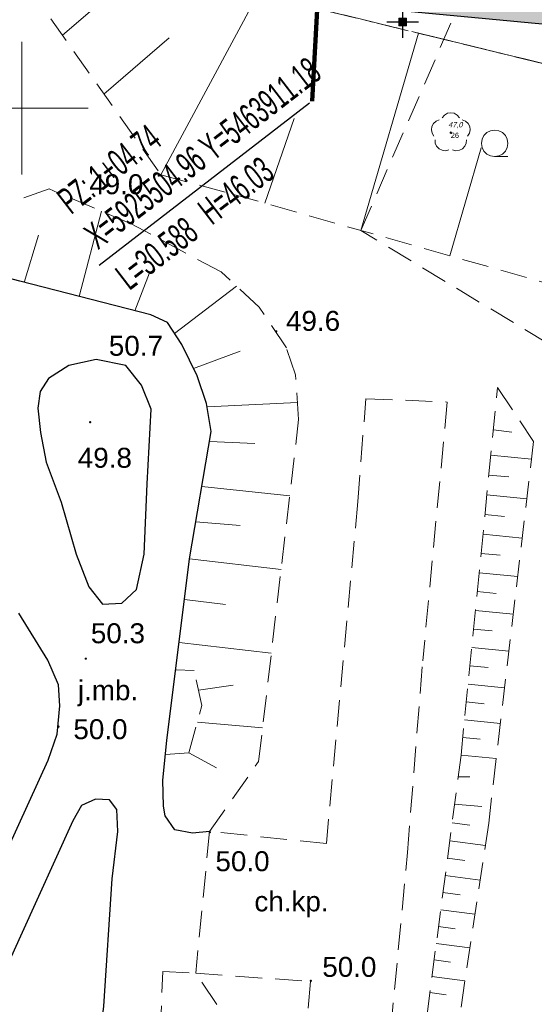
# Model space of a CAD drawing. Header units: metres. Extents: x 0 to 5465380, y 0 to 5925815.
# Tile 32 of 141: x 5463900 to 5463919, y 5925466 to 5925503. Entities that reach past the tile are written whole.
import ezdxf

# ---------------------------------------------------------------- set-up
doc = ezdxf.new("R2010")
doc.units = ezdxf.units.M
for name, pattern in [('PRZER1-1', [2, 1, -1]), ('PRZER2-1', [3, 2, -1]), ('PRZER3-1', [4, 3, -1])]:
    doc.linetypes.add(name, pattern=pattern)
for name, color, linetype, lineweight in [('! DB - Nawierzchnia zjazdów', 6, 'Continuous', 30), ('#DEMCAD_OPR.OŚW.ZEW_1_Nr_Pióra__3', 30, 'Continuous', 18), ('#DEMCAD_OPR.OŚW.ZEW_1_Nr_Pióra__5', 161, 'Continuous', 25), ('#DEMCAD_OPR.OŚW.ZEW_1_Nr_Pióra__6', 5, 'Continuous', 35), ('$DR - obrzeże 8x30', 34, 'Continuous', 30), ('$DR - wyp. chodnik', 44, 'Continuous', 5), ('$DR - zał. arch.', 7, 'Continuous', 13), ('$DR - zał. droga', 7, 'Continuous', 13), ('$DR - zał. mapa', 250, 'Continuous', 0)]:
    doc.layers.add(name, color=color, linetype=linetype, lineweight=lineweight)
for name, color, linetype in [('$DR - wymiary', 7, 'Continuous'), ('AecObjExplode_rys 1_Vport_D5A', 7, 'Continuous'), ('AecObjExplode_rys 3_Vport_DDD', 7, 'Continuous'), ('AecObjExplode_rys 4_Vport_E22', 7, 'Continuous'), ('C-DROGI-SYTUACJA-ETYKIETY', 7, 'Continuous'), ('Punkty', 7, 'Continuous'), ('Rzedne', 7, 'Continuous'), ('Teksty', 7, 'Continuous')]:
    doc.layers.add(name, color=color, linetype=linetype)
for name, color, linetype, lineweight, true_color in [('CC_Chodnik', 7, 'PRZER2-1', 18, 0x0a0909), ('CC_Drzewa', 7, 'Continuous', 18, 0x008000), ('CC_Inne', 7, 'Continuous', 18, 0x0a0909), ('CC_Krawężnik', 7, 'Continuous', 25, 0x0a0909), ('CC_Punkt wysokościowy', 7, 'Continuous', 18, 0x0a0909), ('CC_Skarpa', 7, 'PRZER2-1', 18, 0x0a0909), ('EGBK02', 7, 'PRZER3-1', 18, 0x008000), ('EGBU01', 7, 'PRZER1-1', 18, 0x008000), ('GSSLZD', 7, 'Continuous', 18, 0x0a0909)]:
    doc.layers.add(name, color=color, linetype=linetype, lineweight=lineweight, true_color=true_color)
doc.styles.add('Arial', font='arial.ttf')
doc.styles.add('ARIAL 2', font='ARIALN.TTF')
doc.styles.add('simplex', font='ARIALN.TTF', dxfattribs={"width": 0.7})
doc.styles.get("Standard").update_dxf_attribs({"font": 'arial.ttf'})
doc.dimstyles.new('LINIOWY', dxfattribs={"dimtxt": 0.7, "dimasz": 0.3, "dimexe": 0.3, "dimexo": 0, "dimgap": 0.2, "dimtad": 1, "dimzin": 9, "dimdsep": 46, "dimtxsty": 'ARIAL 2', "dimblk": 'OBLIQUE', "dimcen": 0, "dimdle": 0.2, "dimclrd": 7, "dimclre": 7, "dimclrt": 1, "dimadec": 0, "dimazin": 0, "dimtfac": 1, "dimtofl": 0, "dimtmove": 1, "dimatfit": 3, "dimldrblk": 'OBLIQUE', "dimfxl": 0.3, "dimfxlon": 1, "dimtolj": 1, "dimtzin": 1, "dimarcsym": 0})

# ---------------------------------------------------------------- blocks, each defined once
blk = doc.blocks.new('SPDLP')
blk.add_hatch(color=0).paths.add_polyline_path([(-0.09, 0), (-0.085595, -0.027812), (-0.072812, -0.052901), (-0.052901, -0.072812), (-0.027812, -0.085595), (0, -0.09), (0.027812, -0.085595), (0.052901, -0.072812), (0.072812, -0.052901), (0.085595, -0.027812), (0.09, 0), (0.085595, 0.027812), (0.072812, 0.052901), (0.052901, 0.072812), (0.027812, 0.085595), (0, 0.09), (-0.027812, 0.085595), (-0.052901, 0.072812), (-0.072812, 0.052901), (-0.085595, 0.027812)])
at = {"color": 0}
for points in [[(-1.292703, 0.137547), (-1.355024, 0.389802), (-1.327532, 0.648184), (-1.213525, 0.881678), (-1.026689, 1.062258), (-0.78945, 1.168249), (-0.530282, 1.186929)], [(-0.268652, 1.271938), (-0.048001, 1.40916), (0.20623, 1.462858), (0.463525, 1.426585), (0.693003, 1.304695), (0.867117, 1.11182), (0.964971, 0.871109)], [(1.126667, 0.648554), (1.325358, 0.481106), (1.454989, 0.255912), (1.5, 0), (1.454989, -0.255912), (1.325358, -0.481106), (1.126667, -0.648554)], [(-0.530282, -1.186929), (-0.78945, -1.168249), (-1.026689, -1.062258), (-1.213525, -0.881678), (-1.327532, -0.648184), (-1.355024, -0.389802), (-1.292703, -0.137547)], [(0.964971, -0.871109), (0.867117, -1.11182), (0.693003, -1.304695), (0.463525, -1.426585), (0.20623, -1.462858), (-0.048001, -1.40916), (-0.268652, -1.271938)]]:
    blk.add_lwpolyline(points, dxfattribs=at)
blk = doc.blocks.new('GSSLZD1')
at = {"color": 0}
blk.add_lwpolyline([(0.5, 0), (0.475528, -0.154508), (0.404508, -0.293893), (0.293893, -0.404508), (0.154508, -0.475528), (0, -0.5), (-0.154508, -0.475528), (-0.293893, -0.404508), (-0.404508, -0.293893), (-0.475528, -0.154508), (-0.5, 0), (-0.475528, 0.154508), (-0.404508, 0.293893), (-0.293893, 0.404508), (-0.154508, 0.475528), (0, 0.5), (0.154508, 0.475528), (0.293893, 0.404508), (0.404508, 0.293893), (0.475528, 0.154508)], close=True, dxfattribs=at)
blk.add_lwpolyline([(-0.5, 0), (-0.5, -0.5)], dxfattribs=at)
blk = doc.blocks.new('GK.6640.1913.2022 szara')
at = {"layer": 'CC_Punkt wysokościowy'}
for points in [[(5463905.202, 5925497.462, 1), (5463905.112, 5925497.462, 1)], [(5463909.625, 5925491.603, 1), (5463909.535, 5925491.603, 1)], [(5463902.618, 5925488.19, 1), (5463902.528, 5925488.19, 1)], [(5463902.452, 5925479.296, 1), (5463902.362, 5925479.296, 1)], [(5463901.426, 5925476.738, 1), (5463901.336, 5925476.738, 1)], [(5463907.124, 5925472.772, 1), (5463907.034, 5925472.772, 1)], [(5463910.926, 5925467.179, 1), (5463910.836, 5925467.179, 1)]]:
    blk.add_hatch(color=252, dxfattribs=at).paths.add_polyline_path(points)
at = {"color": 252, "linetype": 'Continuous', "lineweight": 13, "flags": 128}
for points in [[(5463900, 5925497.5), (5463900, 5925502.5)], [(5463897.5, 5925500), (5463902.5, 5925500)]]:
    blk.add_lwpolyline(points, dxfattribs=at)
at = {"layer": 'CC_Chodnik', "color": 252, "ltscale": 0.5}
for points in [[(5463912.651, 5925485.206), (5463912.953, 5925489.073), (5463916.02, 5925488.948), (5463915.095, 5925479.209)], [(5463912.651, 5925485.206), (5463911.47, 5925472.346), (5463907.069, 5925472.798), (5463906.551, 5925467.468), (5463910.867, 5925467.153), (5463909.493, 5925451.653), (5463908.17, 5925448.44), (5463907.332, 5925447.572), (5463905.928, 5925446.204), (5463904.237, 5925445.183), (5463900.778, 5925443.858), (5463895.775, 5925441.762), (5463896.925, 5925438.573)], [(5463896.925, 5925438.573), (5463898.761, 5925439.177), (5463901.989, 5925430.592), (5463904.716, 5925431.598), (5463902.019, 5925439.138), (5463902.079, 5925440.143), (5463902.744, 5925441.232), (5463904.115, 5925442.009), (5463905.502, 5925442.223), (5463907.635, 5925443.533), (5463909.051, 5925444.691), (5463910.512, 5925446.271), (5463911.511, 5925448.053), (5463912.428, 5925450.617), (5463913.185, 5925457.888), (5463914.521, 5925472.011), (5463915.095, 5925479.209)]]:
    blk.add_lwpolyline(points, dxfattribs=at)
at = {"layer": 'CC_Krawężnik', "color": 252}
for points in [[(5463907.069, 5925472.798), (5463906.431, 5925472.731), (5463905.764, 5925472.864), (5463905.393, 5925473.379), (5463905.333, 5925473.753), (5463905.314, 5925474.725), (5463905.466, 5925476.214), (5463906.317, 5925483.056), (5463907.134, 5925487.838), (5463906.957, 5925488.89), (5463906.605, 5925489.928), (5463906.02, 5925491.114), (5463905.481, 5925491.944), (5463904.853, 5925492.229), (5463899.927, 5925493.488), (5463892.019, 5925495.58), (5463891.076, 5925495.609), (5463890.181, 5925495.876), (5463889.523, 5925495.866), (5463889.019, 5925495.923), (5463888.4, 5925495.876), (5463887.64, 5925495.825)], [(5463901.005, 5925489.827), (5463900.691, 5925489.342), (5463900.605, 5925488.713), (5463900.71, 5925487.808), (5463900.923, 5925486.688), (5463901.48, 5925485.177), (5463902.045, 5925483.227), (5463902.518, 5925481.993), (5463903.033, 5925481.345), (5463903.765, 5925481.387), (5463904.319, 5925481.893), (5463904.609, 5925483.226), (5463904.726, 5925485.869), (5463904.875, 5925488.681), (5463904.505, 5925489.579), (5463903.914, 5925490.322), (5463902.8, 5925490.55), (5463901.771, 5925490.322), (5463901.005, 5925489.827)], [(5463898.199, 5925464.994), (5463898.08, 5925464.637), (5463898.133, 5925463.934), (5463898.274, 5925463.168), (5463898.645, 5925462.443), (5463899.169, 5925462.072), (5463899.845, 5925461.777), (5463900.683, 5925461.786), (5463901.607, 5925462.043), (5463902.369, 5925462.672), (5463902.788, 5925463.748), (5463903.091, 5925466.229), (5463903.404, 5925471.011), (5463903.616, 5925472.796), (5463903.576, 5925473.621), (5463903.296, 5925473.984), (5463902.773, 5925474.014), (5463902.249, 5925473.776), (5463901.922, 5925473.199), (5463899.948, 5925468.86), (5463898.199, 5925464.994)]]:
    blk.add_lwpolyline(points, dxfattribs=at)
at = {"layer": 'CC_Krawężnik', "color": 252, "linetype": 'Continuous'}
blk.add_lwpolyline([(5463899.501, 5925472.203), (5463900.991, 5925475.477), (5463901.327, 5925476.453), (5463901.433, 5925477.519), (5463901.387, 5925478.318), (5463900.981, 5925479.244), (5463899.89, 5925481.001)], dxfattribs=at)
at = {"layer": 'CC_Skarpa', "color": 252, "ltscale": 0.5}
for p, q in [((5463896.762, 5925509.486), (5463905.237, 5925497.494)), ((5463905.237, 5925497.494), (5463907.938, 5925496.77)), ((5463916.537, 5925475.669), (5463917.913, 5925489.488)), ((5463917.913, 5925489.488), (5463919.269, 5925487.464)), ((5463919.269, 5925487.464), (5463917.579, 5925473.112)), ((5463913.681, 5925453.925), (5463916.537, 5925475.669)), ((5463917.579, 5925473.112), (5463914.696, 5925453.964))]:
    blk.add_line(p, q, dxfattribs=at)
at = {"layer": 'CC_Skarpa', "color": 252, "linetype": 'Continuous'}
for p, q in [((5463917.661, 5925486.953), (5463919.191, 5925486.801)), ((5463917.586, 5925486.203), (5463918.336, 5925486.129)), ((5463917.511, 5925485.452), (5463919.015, 5925485.302)), ((5463917.438, 5925484.716), (5463918.174, 5925484.643)), ((5463917.365, 5925483.978), (5463918.841, 5925483.83)), ((5463917.293, 5925483.255), (5463918.015, 5925483.183)), ((5463917.22, 5925482.53), (5463918.671, 5925482.385)), ((5463917.15, 5925481.82), (5463917.859, 5925481.75)), ((5463917.079, 5925481.108), (5463918.504, 5925480.966)), ((5463917.009, 5925480.411), (5463917.706, 5925480.342)), ((5463916.94, 5925479.711), (5463918.34, 5925479.572)), ((5463916.871, 5925479.027), (5463917.555, 5925478.959)), ((5463916.803, 5925478.339), (5463918.179, 5925478.202)), ((5463916.736, 5925477.668), (5463917.408, 5925477.601)), ((5463916.669, 5925476.992), (5463918.02, 5925476.858)), ((5463916.603, 5925476.333), (5463917.262, 5925476.267)), ((5463916.537, 5925475.669), (5463917.865, 5925475.537)), ((5463916.202, 5925473.117), (5463916.867, 5925473.03)), ((5463916.114, 5925472.448), (5463917.453, 5925472.272)), ((5463916.028, 5925471.794), (5463916.682, 5925471.709)), ((5463915.942, 5925471.137), (5463917.256, 5925470.965)), ((5463915.858, 5925470.496), (5463916.5, 5925470.411)), ((5463915.773, 5925469.851), (5463917.062, 5925469.681)), ((5463915.69, 5925469.22), (5463916.321, 5925469.137)), ((5463915.607, 5925468.587), (5463916.873, 5925468.421)), ((5463915.526, 5925467.968), (5463916.145, 5925467.886)), ((5463915.444, 5925467.346), (5463916.686, 5925467.183)), ((5463915.364, 5925466.738), (5463915.973, 5925466.658))]:
    blk.add_line(p, q, dxfattribs=at)
at = {"layer": 'CC_Skarpa', "color": 252, "ltscale": 0.5}
for points in [[(5463931.689, 5925440.267), (5463940.137, 5925443.742), (5463946.948, 5925448.19), (5463951.244, 5925452.123), (5463952.609, 5925454.049), (5463953.066, 5925457.228), (5463951.756, 5925461.416), (5463950.878, 5925471.737), (5463947.1, 5925482.79), (5463946.13, 5925487.11), (5463937.87, 5925497.24), (5463908.85, 5925504.3), (5463904.233, 5925509.687)], [(5463907.069, 5925472.798), (5463908.918, 5925475.432), (5463910.423, 5925488.295), (5463910.299, 5925489.971), (5463909.962, 5925490.989), (5463908.943, 5925492.513), (5463907.503, 5925493.839), (5463904.118, 5925495.651), (5463901.025, 5925496.961), (5463899.532, 5925496.443), (5463895.772, 5925497.5), (5463894.822, 5925498.865), (5463891.335, 5925500.255), (5463888.169, 5925500.781), (5463884.927, 5925500.61), (5463881.879, 5925498.83), (5463879.283, 5925495.639)], [(5463907.342, 5925466.295), (5463906.551, 5925467.468)], [(5463907.938, 5925496.77), (5463926.179, 5925491.595), (5463938.239, 5925485.557), (5463938.661, 5925479.647), (5463942.305, 5925472.001), (5463943.849, 5925471.167), (5463948.561, 5925460.209), (5463947.979, 5925456.414), (5463945.612, 5925454.149), (5463942.423, 5925450.521), (5463940.567, 5925447.801), (5463939.178, 5925445.431), (5463936.002, 5925443.274), (5463931.689, 5925440.267)], [(5463905.414, 5925475.698), (5463906.292, 5925475.758), (5463906.78, 5925477.529), (5463906.491, 5925478.854), (5463905.798, 5925478.882)], [(5463905.153, 5925463.743), (5463905.306, 5925467.534), (5463906.551, 5925467.468)]]:
    blk.add_lwpolyline(points, dxfattribs=at)
at = {"layer": 'CC_Skarpa', "color": 252, "linetype": 'Continuous'}
for points in [[(5463901.527, 5925502.744), (5463906.515, 5925507.025)], [(5463905.237, 5925497.494), (5463908.891, 5925504.29)], [(5463903.094, 5925500.527), (5463905.543, 5925502.649)], [(5463914.938, 5925502.819), (5463912.765, 5925495.401)], [(5463909.149, 5925496.426), (5463910.249, 5925499.609)], [(5463916.112, 5925494.451), (5463917.291, 5925498.507)], [(5463902.158, 5925492.918), (5463903.003, 5925496.123)], [(5463900.09, 5925493.447), (5463900.623, 5925495.223)], [(5463904.254, 5925492.382), (5463904.802, 5925493.81)], [(5463905.751, 5925491.529), (5463908.085, 5925493.303)], [(5463906.465, 5925490.211), (5463908.219, 5925490.86)], [(5463906.977, 5925488.772), (5463910.376, 5925488.93)], [(5463917.755, 5925487.897), (5463918.451, 5925487.819)], [(5463907.07, 5925487.463), (5463908.768, 5925487.385)], [(5463906.78, 5925485.766), (5463910.086, 5925485.417)], [(5463906.554, 5925484.442), (5463908.226, 5925484.305)], [(5463906.317, 5925483.056), (5463909.763, 5925482.653)], [(5463906.126, 5925481.517), (5463907.665, 5925481.334)], [(5463905.925, 5925479.901), (5463909.394, 5925479.499)], [(5463906.653, 5925478.111), (5463907.959, 5925478.299)], [(5463906.61, 5925476.912), (5463909.065, 5925476.692)], [(5463906.292, 5925475.758), (5463907.335, 5925475.188)], [(5463916.43, 5925474.851), (5463916.872, 5925474.847)], [(5463916.294, 5925473.819), (5463917.327, 5925473.73)]]:
    blk.add_lwpolyline(points, dxfattribs=at)
at = {"layer": 'EGBK02', "color": 252, "linetype": 'PRZER3-1', "lineweight": 18, "ltscale": 0.5}
blk.add_lwpolyline([(5463856.962, 5925537.116), (5463860.732, 5925527.855), (5463899.34, 5925515.62), (5463908.85, 5925504.3), (5463937.87, 5925497.24), (5463946.13, 5925487.11), (5463947.1, 5925482.79), (5463950.95, 5925472.07), (5463950.99, 5925465.56), (5463952.34, 5925458.74), (5463949.58, 5925451.92), (5463960.738, 5925457.702), (5463976.53, 5925486.659), (5463970.344, 5925578.524), (5463983.032, 5925590.042), (5463928.32, 5925650.72), (5463927.256, 5925651.9), (5463894.766, 5925638.737), (5463911.73, 5925597.06), (5463843.77, 5925569.527)], close=True, dxfattribs=at)
blk.add_lwpolyline([(5463949.58, 5925451.92), (5463952.34, 5925458.74), (5463950.99, 5925465.56), (5463950.95, 5925472.07), (5463947.1, 5925482.79), (5463946.13, 5925487.11), (5463937.87, 5925497.24), (5463908.85, 5925504.3), (5463899.34, 5925515.62), (5463860.732, 5925527.855), (5463856.962, 5925537.116), (5463843.77, 5925569.527), (5463911.73, 5925597.06), (5463894.766, 5925638.737), (5463873.872, 5925630.272)], dxfattribs=at)
at = {"layer": 'EGBU01', "color": 252, "linetype": 'PRZER1-1', "ltscale": 0.5}
blk.add_lwpolyline([(5463856.962, 5925537.116), (5463860.732, 5925527.855), (5463899.34, 5925515.62), (5463908.85, 5925504.3), (5463937.87, 5925497.24), (5463946.13, 5925487.11), (5463947.1, 5925482.79), (5463950.95, 5925472.07), (5463950.99, 5925465.56), (5463952.34, 5925458.74), (5463949.58, 5925451.92), (5463960.738, 5925457.702), (5463976.53, 5925486.659), (5463970.344, 5925578.524), (5463983.032, 5925590.042), (5463928.32, 5925650.72), (5463927.256, 5925651.9), (5463894.766, 5925638.737), (5463911.73, 5925597.06), (5463843.77, 5925569.527)], close=True, dxfattribs=at)
blk.add_lwpolyline([(5463806.614, 5925471.382), (5463834.211, 5925487.415), (5463882.115, 5925416.963), (5463949.58, 5925451.92), (5463952.34, 5925458.74), (5463950.99, 5925465.56), (5463950.95, 5925472.07), (5463947.1, 5925482.79), (5463946.13, 5925487.11), (5463937.87, 5925497.24), (5463908.85, 5925504.3), (5463899.34, 5925515.62), (5463860.732, 5925527.855)], dxfattribs=at)
at = {"layer": 'GSSLZD', "color": 252, "linetype": 'PRZER2-1', "ltscale": 0.5}
blk.add_lwpolyline([(5463954.93, 5925484.06), (5463949.334, 5925473.336), (5463912.765, 5925495.401), (5463917.276, 5925505.767), (5463937.87, 5925497.24), (5463954.93, 5925484.06)], dxfattribs=at)
at = {"layer": 'Punkty', "color": 252, "lineweight": 35}
blk.add_point((5463916.151, 5925499.078), dxfattribs=at)
at = {"layer": 'CC_Drzewa', "color": 252, "lineweight": 18, "xscale": 0.5, "yscale": 0.5, "rotation": 90}
blk.add_blockref('SPDLP', (5463916.151, 5925499.078), dxfattribs=at)
at = {"layer": 'GSSLZD', "color": 252, "linetype": 'Continuous', "lineweight": 18, "rotation": 90}
blk.add_blockref('GSSLZD1', (5463917.803, 5925498.677, 10.06), dxfattribs=at)
at = {"layer": 'CC_Inne', "color": 252, "lineweight": 0, "style": 'Arial'}
for s, p in [('j.mb.', (5463902.112, 5925477.732)), ('ch.kp.', (5463908.757, 5925469.793))]:
    blk.add_text(s, height=0.75, dxfattribs=at).set_placement(p)
at = {"layer": 'CC_Punkt wysokościowy', "color": 252, "lineweight": 0, "style": 'Arial'}
for s, p in [('49.0', (5463902.539, 5925496.763)), ('49.6', (5463909.947, 5925491.625)), ('50.7', (5463903.277, 5925490.688)), ('49.8', (5463902.107, 5925486.476)), ('50.3', (5463902.6, 5925479.876)), ('50.0', (5463901.942, 5925476.268)), ('50.0', (5463907.291, 5925471.303)), ('50.0', (5463911.314, 5925467.329))]:
    blk.add_text(s, height=0.75, dxfattribs=at).set_placement(p)
at = {"layer": 'Rzedne', "color": 252, "lineweight": 35, "oblique": 15, "width": 0.8}
blk.add_text('47,0', height=0.2, dxfattribs=at).set_placement((5463916.051, 5925499.278, 46.954))
at = {"layer": 'Teksty', "color": 252, "lineweight": 35}
blk.add_text('26', height=0.2, dxfattribs=at).set_placement((5463916.151, 5925498.878, 46.954))
blk = doc.blocks.new('świetlica_bezrzecze_PB_PZT oczyszczony')
at = {"layer": '#DEMCAD_OPR.OŚW.ZEW_1_Nr_Pióra__3', "linetype": 'Continuous'}
blk.add_hatch(color=256, dxfattribs=at).paths.add_polyline_path([(5463914.412, 5925503.24, 1), (5463914.268, 5925503.24, 1)], flags=0)
at = {"layer": '#DEMCAD_OPR.OŚW.ZEW_1_Nr_Pióra__6', "linetype": 'Continuous'}
blk.add_hatch(color=256, dxfattribs=at).paths.add_polyline_path([(5463914.48, 5925503.38), (5463914.2, 5925503.38), (5463914.2, 5925503.1), (5463914.48, 5925503.1)], flags=0)
at = {"layer": '#DEMCAD_OPR.OŚW.ZEW_1_Nr_Pióra__3', "linetype": 'Continuous', "flags": 128}
blk.add_lwpolyline([(5463914.2, 5925503.38), (5463914.48, 5925503.38), (5463914.48, 5925503.1), (5463914.2, 5925503.1)], close=True, dxfattribs=at)
at = {"layer": '#DEMCAD_OPR.OŚW.ZEW_1_Nr_Pióra__5', "linetype": 'Continuous', "flags": 128}
for points in [[(5463914.34, 5925503.84), (5463914.34, 5925502.64)], [(5463914.94, 5925503.24), (5463913.74, 5925503.24)]]:
    blk.add_lwpolyline(points, dxfattribs=at)
at = {"layer": '#DEMCAD_OPR.OŚW.ZEW_1_Nr_Pióra__6', "linetype": 'Continuous'}
blk.add_circle((5463914.34, 5925503.24), 0.0725, dxfattribs=at)
blk = doc.blocks.new('Rys. 2. Plan sytuacyjny Cynamonowa')
at = {"layer": '! DB - Nawierzchnia zjazdów', "lineweight": 9, "true_color": 0x5994a6}
h = blk.add_hatch(dxfattribs=at)
h.set_pattern_fill('ANSI37', color=135, scale=0.15, angle=26)
h.set_pattern_definition([(71, (0, 0), (-0.45030322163, 0.15505183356), []), (161, (0, 0), (-0.15505183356, -0.45030322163), [])])
edge = h.paths.add_edge_path()
edge.add_line((5463812.143, 5925608.65), (5463827.843, 5925615.171))
edge.add_arc((5463830.144, 5925609.63), 6, 112.5554, 202.1104)
edge.add_line((5463824.586, 5925607.372), (5463896.975, 5925429.191))
edge.add_arc((5463902.534, 5925431.449), 6, 202.1104, 297.3667)
edge.add_line((5463905.292, 5925426.121), (5463890.131, 5925418.273))
edge.add_arc((5463887.373, 5925423.602), 6, 297.3667, 382.1104)
edge.add_line((5463892.931, 5925425.86), (5463820.003, 5925605.367))
edge.add_arc((5463814.444, 5925603.109), 6, 22.1104, 112.5569)
blk = doc.blocks.new('*D131')
at = {"layer": '$DR - wymiary', "color": 7, "lineweight": -2, "transparency": 16777216}
blk.add_line((5463959.894, 5925488.241), (5463954.256, 5925488.241), dxfattribs=at)
at = {"layer": 'Defpoints', "color": 0, "transparency": 16777216}
for p in [(5463958.621, 5925488.241), (5463959.894, 5925488.241), (0, 0)]:
    blk.add_point(p, dxfattribs=at)
at = {"layer": '$DR - wymiary', "color": 1, "transparency": 16777216, "insert": (5463956.339, 5925488.798), "char_height": 0.7, "attachment_point": 5, "style": 'ARIAL 2'}
blk.add_mtext('\\A1;5925488.24', dxfattribs=at)
blk = doc.blocks.new('_OBLIQUE')
at = {"color": 0, "linetype": 'ByBlock'}
blk.add_line((-0.5, -0.5), (0.5, 0.5), dxfattribs=at)
blk = doc.blocks.new('*D132')
at = {"layer": '$DR - wymiary', "color": 7, "lineweight": -2, "transparency": 16777216}
blk.add_line((5463959.894, 5925488.241), (5463959.894, 5925483.017), dxfattribs=at)
at = {"layer": 'Defpoints', "color": 0, "transparency": 16777216}
for p in [(5463959.894, 5925488.241), (5463959.894, 5925487.385), (0, 0)]:
    blk.add_point(p, dxfattribs=at)
at = {"layer": '$DR - wymiary', "color": 1, "transparency": 16777216, "insert": (5463959.337, 5925485.101), "char_height": 0.7, "attachment_point": 5, "rotation": 90, "style": 'ARIAL 2'}
blk.add_mtext('\\A1;5463959.89', dxfattribs=at)
blk = doc.blocks.new('*D133')
at = {"layer": '$DR - wymiary', "color": 7, "lineweight": -2, "transparency": 16777216}
for p, q in [((5463958.17, 5925515.873), (5463958.986, 5925515.873)), ((5463958.986, 5925515.873), (5463959.586, 5925514.871)), ((5463959.586, 5925514.871), (5463964.552, 5925514.871))]:
    blk.add_line(p, q, dxfattribs=at)
at = {"layer": 'Defpoints', "color": 0, "transparency": 16777216}
for p in [(5463958.17, 5925515.873), (5463960.186, 5925514.871), (0, 0)]:
    blk.add_point(p, dxfattribs=at)
at = {"layer": '$DR - wymiary', "color": 1, "transparency": 16777216, "insert": (5463962.469, 5925515.428), "char_height": 0.7, "attachment_point": 5, "style": 'ARIAL 2'}
blk.add_mtext('\\A1;5925515.87', dxfattribs=at)
blk = doc.blocks.new('*D134')
at = {"layer": '$DR - wymiary', "color": 7, "lineweight": -2, "transparency": 16777216}
for p, q in [((5463958.17, 5925515.873), (5463958.17, 5925515.181)), ((5463958.17, 5925515.181), (5463956.957, 5925514.581)), ((5463956.957, 5925514.581), (5463956.957, 5925509.614))]:
    blk.add_line(p, q, dxfattribs=at)
at = {"layer": 'Defpoints', "color": 0, "transparency": 16777216}
for p in [(5463958.17, 5925515.873), (5463956.957, 5925513.981), (0, 0)]:
    blk.add_point(p, dxfattribs=at)
at = {"layer": '$DR - wymiary', "color": 1, "transparency": 16777216, "insert": (5463956.399, 5925511.698), "char_height": 0.7, "attachment_point": 5, "rotation": 90, "style": 'ARIAL 2'}
blk.add_mtext('\\A1;5463958.17', dxfattribs=at)
blk = doc.blocks.new('*D135')
at = {"layer": '$DR - wymiary', "color": 7, "lineweight": -2, "transparency": 16777216}
for p, q in [((5463954.935, 5925543.267), (5463950.079, 5925543.267)), ((5463955.535, 5925542.11), (5463954.935, 5925543.267)), ((5463956.528, 5925542.11), (5463955.535, 5925542.11))]:
    blk.add_line(p, q, dxfattribs=at)
at = {"layer": 'Defpoints', "color": 0, "transparency": 16777216}
for p in [(5463954.335, 5925543.267), (5463956.528, 5925542.11), (0, 0)]:
    blk.add_point(p, dxfattribs=at)
at = {"layer": '$DR - wymiary', "color": 1, "transparency": 16777216, "insert": (5463952.107, 5925543.825), "char_height": 0.7, "attachment_point": 5, "style": 'ARIAL 2'}
blk.add_mtext('\\A1;5925542.11', dxfattribs=at)
blk = doc.blocks.new('*D136')
at = {"layer": '$DR - wymiary', "color": 7, "lineweight": -2, "transparency": 16777216}
blk.add_line((5463956.528, 5925542.11), (5463956.528, 5925536.093), dxfattribs=at)
at = {"layer": 'Defpoints', "color": 0, "transparency": 16777216}
for p in [(5463956.528, 5925542.11), (5463956.528, 5925540.459), (0, 0)]:
    blk.add_point(p, dxfattribs=at)
at = {"layer": '$DR - wymiary', "color": 1, "transparency": 16777216, "insert": (5463955.971, 5925538.176), "char_height": 0.7, "attachment_point": 5, "rotation": 90, "style": 'ARIAL 2'}
blk.add_mtext('\\A1;5463956.53', dxfattribs=at)
blk = doc.blocks.new('*D137')
at = {"layer": '$DR - wymiary', "color": 7, "lineweight": -2, "transparency": 16777216}
blk.add_line((5463958.724, 5925585.382), (5463964.93, 5925585.382), dxfattribs=at)
at = {"layer": 'Defpoints', "color": 0, "transparency": 16777216}
for p in [(5463958.724, 5925585.382), (5463960.561, 5925585.382), (0, 0)]:
    blk.add_point(p, dxfattribs=at)
at = {"layer": '$DR - wymiary', "color": 1, "transparency": 16777216, "insert": (5463962.845, 5925585.94), "char_height": 0.7, "attachment_point": 5, "style": 'ARIAL 2'}
blk.add_mtext('\\A1;5925585.38', dxfattribs=at)
blk = doc.blocks.new('*D138')
at = {"layer": '$DR - wymiary', "color": 7, "lineweight": -2, "transparency": 16777216}
blk.add_line((5463958.724, 5925585.382), (5463958.724, 5925592.131), dxfattribs=at)
at = {"layer": 'Defpoints', "color": 0, "transparency": 16777216}
for p in [(5463958.724, 5925587.769), (5463958.724, 5925585.382), (0, 0)]:
    blk.add_point(p, dxfattribs=at)
at = {"layer": '$DR - wymiary', "color": 1, "transparency": 16777216, "insert": (5463958.166, 5925590.05), "char_height": 0.7, "attachment_point": 5, "rotation": 90, "style": 'ARIAL 2'}
blk.add_mtext('\\A1;5463958.72', dxfattribs=at)
blk = doc.blocks.new('*D139')
at = {"layer": '$DR - wymiary', "color": 7, "lineweight": -2, "transparency": 16777216}
blk.add_line((5463922.753, 5925589.968), (5463916.372, 5925589.968), dxfattribs=at)
at = {"layer": 'Defpoints', "color": 0, "transparency": 16777216}
for p in [(5463920.738, 5925589.968), (5463922.753, 5925589.968), (0, 0)]:
    blk.add_point(p, dxfattribs=at)
at = {"layer": '$DR - wymiary', "color": 1, "transparency": 16777216, "insert": (5463918.455, 5925590.526), "char_height": 0.7, "attachment_point": 5, "style": 'ARIAL 2'}
blk.add_mtext('\\A1;5925589.97', dxfattribs=at)
blk = doc.blocks.new('*D140')
at = {"layer": '$DR - wymiary', "color": 7, "lineweight": -2, "transparency": 16777216}
blk.add_line((5463922.753, 5925589.968), (5463922.753, 5925583.407), dxfattribs=at)
at = {"layer": 'Defpoints', "color": 0, "transparency": 16777216}
for p in [(5463922.753, 5925589.968), (5463922.753, 5925587.778), (0, 0)]:
    blk.add_point(p, dxfattribs=at)
at = {"layer": '$DR - wymiary', "color": 1, "transparency": 16777216, "insert": (5463922.195, 5925585.493), "char_height": 0.7, "attachment_point": 5, "rotation": 90, "style": 'ARIAL 2'}
blk.add_mtext('\\A1;5463922.75', dxfattribs=at)
blk = doc.blocks.new('*D141')
at = {"layer": '$DR - wymiary', "color": 7, "lineweight": -2, "transparency": 16777216}
blk.add_line((5463902.252, 5925579.937), (5463902.252, 5925574.012), dxfattribs=at)
at = {"layer": 'Defpoints', "color": 0, "transparency": 16777216}
for p in [(5463902.252, 5925579.937), (5463902.252, 5925578.383), (0, 0)]:
    blk.add_point(p, dxfattribs=at)
at = {"layer": '$DR - wymiary', "color": 1, "transparency": 16777216, "insert": (5463901.695, 5925576.097), "char_height": 0.7, "attachment_point": 5, "rotation": 90, "style": 'ARIAL 2'}
blk.add_mtext('\\A1;5463902.25', dxfattribs=at)
blk = doc.blocks.new('*D142')
at = {"layer": '$DR - wymiary', "color": 7, "lineweight": -2, "transparency": 16777216}
blk.add_line((5463902.252, 5925579.937), (5463895.575, 5925579.937), dxfattribs=at)
at = {"layer": 'Defpoints', "color": 0, "transparency": 16777216}
for p in [(5463899.94, 5925579.937), (5463902.252, 5925579.937), (0, 0)]:
    blk.add_point(p, dxfattribs=at)
at = {"layer": '$DR - wymiary', "color": 1, "transparency": 16777216, "insert": (5463897.658, 5925580.495), "char_height": 0.7, "attachment_point": 5, "style": 'ARIAL 2'}
blk.add_mtext('\\A1;5925579.94', dxfattribs=at)
blk = doc.blocks.new('AecObjExplode_rys 1_Vport_D5A')
at = {"layer": 'C-DROGI-SYTUACJA-ETYKIETY', "color": 1, "linetype": 'Continuous', "lineweight": -3}
blk.add_line((5463910.835, 5925500.183), (5463902.909, 5925494.086), dxfattribs=at)
at = {"layer": 'C-DROGI-SYTUACJA-ETYKIETY', "color": 1, "linetype": 'Continuous', "lineweight": -3, "char_height": 1, "rotation": 37.572, "style": 'simplex'}
for s, insert, attachment_point in [('PZ: 1+04.74\\PX=5925504.96 Y=5463911.18', (5463902.875, 5925494.643), 7), ('{\\fArial Narrow|b0|i0|c0|p34;L=30.588}', (5463903.439, 5925493.91), 1)]:
    blk.add_mtext(s, dxfattribs=dict(at, insert=insert, attachment_point=attachment_point))
at = {"layer": 'C-DROGI-SYTUACJA-ETYKIETY', "color": 7, "linetype": 'Continuous', "lineweight": -3, "insert": (5463907.163, 5925495.565), "char_height": 1, "attachment_point": 7, "rotation": 37.572, "style": 'simplex'}
blk.add_mtext('{\\fArial Narrow|b0|i0|c238|p34;H=}46.03', dxfattribs=at)
at = {"layer": 'C-DROGI-SYTUACJA-ETYKIETY', "color": 7, "linetype": 'Continuous', "lineweight": -3}
blk.add_leader([(5463911.184, 5925504.964), (5463910.934, 5925500.259)], dimstyle='LINIOWY', override={"dimscale": 1, "dimasz": 0, "dimclrd": 256, "dimlwd": 65535}, dxfattribs=at)
blk = doc.blocks.new('AecObjExplode_rys 4_Vport_E22')
at = {"layer": 'C-DROGI-SYTUACJA-ETYKIETY', "color": 1, "linetype": 'Continuous', "lineweight": -3}
blk.add_line((5463910.835, 5925500.183), (5463902.909, 5925494.086), dxfattribs=at)
at = {"layer": 'C-DROGI-SYTUACJA-ETYKIETY', "color": 1, "linetype": 'Continuous', "lineweight": -3, "char_height": 1, "rotation": 37.572, "style": 'simplex'}
for s, insert, attachment_point in [('PZ: 1+04.74\\PX=5925504.96 Y=5463911.18', (5463902.875, 5925494.643), 7), ('{\\fArial Narrow|b0|i0|c0|p34;L=30.588}', (5463903.439, 5925493.91), 1)]:
    blk.add_mtext(s, dxfattribs=dict(at, insert=insert, attachment_point=attachment_point))
at = {"layer": 'C-DROGI-SYTUACJA-ETYKIETY', "color": 7, "linetype": 'Continuous', "lineweight": -3, "insert": (5463907.163, 5925495.565), "char_height": 1, "attachment_point": 7, "rotation": 37.572, "style": 'simplex'}
blk.add_mtext('{\\fArial Narrow|b0|i0|c238|p34;H=}46.03', dxfattribs=at)
at = {"layer": 'C-DROGI-SYTUACJA-ETYKIETY', "color": 7, "linetype": 'Continuous', "lineweight": -3}
blk.add_leader([(5463911.184, 5925504.964), (5463910.934, 5925500.259)], dimstyle='LINIOWY', override={"dimscale": 1, "dimasz": 0, "dimclrd": 256, "dimlwd": 65535}, dxfattribs=at)
blk = doc.blocks.new('AecObjExplode_rys 3_Vport_DDD')
at = {"layer": 'C-DROGI-SYTUACJA-ETYKIETY', "color": 1, "linetype": 'Continuous', "lineweight": -3}
blk.add_line((5463910.835, 5925500.183), (5463902.909, 5925494.086), dxfattribs=at)
at = {"layer": 'C-DROGI-SYTUACJA-ETYKIETY', "color": 1, "linetype": 'Continuous', "lineweight": -3, "char_height": 1, "rotation": 37.572, "style": 'simplex'}
for s, insert, attachment_point in [('PZ: 1+04.74\\PX=5925504.96 Y=5463911.18', (5463902.875, 5925494.643), 7), ('{\\fArial Narrow|b0|i0|c0|p34;L=30.588}', (5463903.439, 5925493.91), 1)]:
    blk.add_mtext(s, dxfattribs=dict(at, insert=insert, attachment_point=attachment_point))
at = {"layer": 'C-DROGI-SYTUACJA-ETYKIETY', "color": 7, "linetype": 'Continuous', "lineweight": -3, "insert": (5463907.163, 5925495.565), "char_height": 1, "attachment_point": 7, "rotation": 37.572, "style": 'simplex'}
blk.add_mtext('{\\fArial Narrow|b0|i0|c238|p34;H=}46.03', dxfattribs=at)
at = {"layer": 'C-DROGI-SYTUACJA-ETYKIETY', "color": 7, "linetype": 'Continuous', "lineweight": -3}
blk.add_leader([(5463911.184, 5925504.964), (5463910.934, 5925500.259)], dimstyle='LINIOWY', override={"dimscale": 1, "dimasz": 0, "dimclrd": 256, "dimlwd": 65535}, dxfattribs=at)

msp = doc.modelspace()

# ---------------------------------------------------------------- hatches: boundary and pattern name
at = {"layer": '$DR - wyp. chodnik'}
h = msp.add_hatch(dxfattribs=at)
h.set_pattern_fill('AR-SAND', color=256, scale=0.01)
h.set_pattern_definition([(37.5, (500, 0), (-0.01600031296, 0.48941323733), [0, -0.38608, 0, -0.4318, 0, -0.41275]), (7.5, (500, 0), (0.44952328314, 0.71682510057), [0, -0.20828, 0, -0.34798, 0, -0.13335]), (327.5, (499.6876, 0), (0.790992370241, 0.001437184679), [0, -0.127, 0, -0.4572, 0, -0.5969]), (317.5, (499.6876, 0), (0.76355645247, 0.22292932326), [0, -0.0635, 0, -0.29972, 0, -0.3429])])
h.paths.add_polyline_path([(5463958.811, 5925573.433, 1.284126), (5463952.971, 5925595.856), (5463945.622, 5925613.63), (5463944.143, 5925613.018), (5463946.37, 5925607.633, 0.194771), (5463934.37, 5925592.77, 0.959366), (5463910.944, 5925588.139, 1.531072), (5463902.406, 5925567.988), (5463893.559, 5925564.306, 0.384254), (5463887.764, 5925552.083), (5463862.231, 5925541.456), (5463863.153, 5925539.241), (5463888.637, 5925549.847), (5463903.669, 5925513.728), (5463903.08, 5925513.225), (5463904.38, 5925511.705), (5463904.595, 5925511.889), (5463910.657, 5925504.009), (5463924.399, 5925502.717), (5463924.162, 5925500.211), (5463926.552, 5925499.986), (5463926.788, 5925502.493), (5463940.548, 5925501.199), (5463939.758, 5925492.8), (5463941.75, 5925492.612), (5463945.889, 5925536.637, 1.642027), (5463958.177, 5925553.955)])
h.paths.add_polyline_path([(5463914.368, 5925570.584, -0.565703), (5463929.546, 5925559.395), (5463926.129, 5925523.186), (5463905.587, 5925514.846), (5463890.146, 5925551.946, -0.414214), (5463894.404, 5925562.275)], flags=16)
h.paths.add_polyline_path([(5463892.202, 5925579.937, -1), (5463912.302, 5925579.937, -1)], flags=16)
h.paths.add_polyline_path([(5463910.621, 5925571.408, 0.241691), (5463914.061, 5925581.767, 0.332), (5463928.141, 5925579.302), (5463928.394, 5925578.805)], flags=16)
h.paths.add_polyline_path([(5463921.709, 5925573.639), (5463929.394, 5925576.838), (5463944.809, 5925546.509), (5463940.735, 5925503.19), (5463926.976, 5925504.484), (5463932.165, 5925559.475, 0.382129)], flags=16)
h.paths.add_polyline_path([(5463912.703, 5925589.968, -1), (5463932.803, 5925589.968, -1)], flags=16)
h.paths.add_polyline_path([(5463929.85, 5925580.354, 0.111618), (5463933.295, 5925584.342, 0.375671), (5463956.374, 5925560.041), (5463956.18, 5925554.068, 0.258572), (5463946.204, 5925548.178)], flags=16)
h.paths.add_polyline_path([(5463947.101, 5925605.865), (5463951.602, 5925594.979, 0.663307), (5463956.814, 5925573.586), (5463956.436, 5925561.944, -0.732242)], flags=16)
h.paths.add_polyline_path([(5463948.674, 5925585.382, -1), (5463968.774, 5925585.382, -1)], flags=16)
h.paths.add_polyline_path([(5463956.118, 5925552.165), (5463955.923, 5925546.165, 8.05786), (5463957.918, 5925545.968), (5463958.115, 5925552.043, -20.041857)], flags=16)
h.paths.add_polyline_path([(5463926.126, 5925521.027), (5463924.587, 5925504.708), (5463911.711, 5925505.919), (5463906.286, 5925512.971)], flags=16)

# ---------------------------------------------------------------- linework, layer by layer
at = {"layer": '$DR - obrzeże 8x30', "flags": 128}
msp.add_lwpolyline([(5463897.756, 5925442.583), (5463874.334, 5925499.844), (5463896.992, 5925505.391), (5463904.595, 5925511.889), (5463910.657, 5925504.009), (5463924.399, 5925502.717), (5463918.064, 5925435.59)], dxfattribs=at)

# ---------------------------------------------------------------- block references
at = {"layer": '$DR - zał. arch.'}
msp.add_blockref('świetlica_bezrzecze_PB_PZT oczyszczony', (0, 0), dxfattribs=at)
at = {"layer": '$DR - zał. droga'}
msp.add_blockref('Rys. 2. Plan sytuacyjny Cynamonowa', (0, 0), dxfattribs=at)
at = {"layer": '$DR - zał. mapa'}
msp.add_blockref('GK.6640.1913.2022 szara', (0, 0), dxfattribs=at)
at = {"layer": 'AecObjExplode_rys 1_Vport_D5A'}
msp.add_blockref('AecObjExplode_rys 1_Vport_D5A', (0, 0), dxfattribs=at)
at = {"layer": 'AecObjExplode_rys 3_Vport_DDD'}
msp.add_blockref('AecObjExplode_rys 3_Vport_DDD', (0, 0), dxfattribs=at)
at = {"layer": 'AecObjExplode_rys 4_Vport_E22'}
msp.add_blockref('AecObjExplode_rys 4_Vport_E22', (0, 0), dxfattribs=at)

# ---------------------------------------------------------------- dimensions: what is measured, and where the dimension line sits
at = {"layer": '$DR - wymiary'}
for feature_location, offset, dtype, picture, middle in [((5463958.723835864, 5925585.382389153), (0, 2.386563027), 1, '*D138', (5463958.166434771, 5925590.050091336)), ((5463922.752579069, 5925589.968201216), (-2.014375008, 0), 0, '*D139', (5463918.454916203, 5925590.525602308)), ((5463922.752579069, 5925589.968201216), (0, -2.189729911), 1, '*D140', (5463922.195177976, 5925585.492795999)), ((5463958.723835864, 5925585.382389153), (1.837338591, 0), 0, '*D137', (5463962.845417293, 5925585.939790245)), ((5463902.252050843, 5925579.937465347), (-2.31189099, 0), 0, '*D142', (5463897.657588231, 5925580.494866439)), ((5463902.252050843, 5925579.937465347), (0, -1.554438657), 1, '*D141', (5463901.69464975, 5925576.097351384)), ((5463956.528263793, 5925542.110286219), (-2.192780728, 1.156967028), 0, '*D135', (5463952.107345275, 5925543.824654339)), ((5463956.528263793, 5925542.110286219), (0, -1.650806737), 1, '*D136', (5463955.970862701, 5925538.176191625)), ((5463958.170207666, 5925515.87264403), (2.015391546, -1.001881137), 0, '*D133', (5463962.46888707, 5925515.428163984)), ((5463958.170207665, 5925515.87264403), (-1.21356488, -1.891758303), 1, '*D134', (5463956.399241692, 5925511.69759787)), ((5463959.894026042, 5925488.240506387), (-1.27264381, 0), 0, '*D131', (5463956.338810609, 5925488.797907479)), ((5463959.894026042, 5925488.240506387), (0, -0.855455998), 1, '*D132', (5463959.336624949, 5925485.100807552))]:
    dim = msp.add_ordinate_dim(feature_location=feature_location, offset=offset, dtype=dtype, origin=(0, 0), dimstyle='LINIOWY', override={"dimfxlon": 0}, dxfattribs=at)
    dim.commit()
    dim.dimension.update_dxf_attribs({"geometry": picture, "text_midpoint": middle})

doc.saveas('drawing.dxf')
